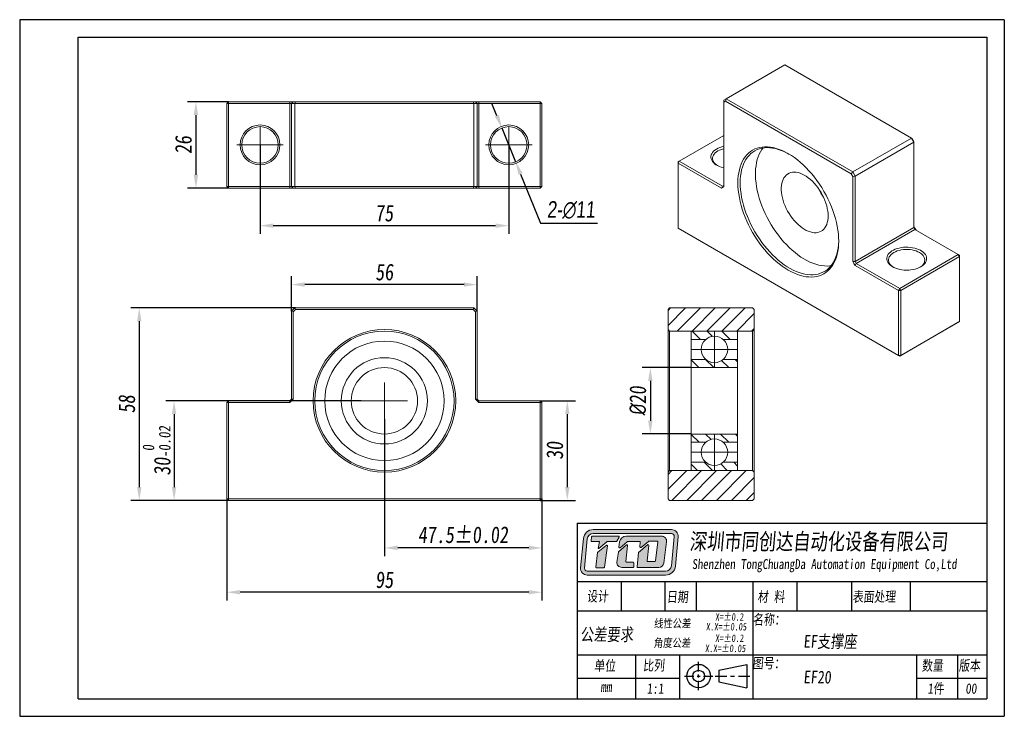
# Model space of a CAD drawing. Header units: millimetres. Extents: x 769 to 1066, y 138 to 348.
import ezdxf

# ---------------------------------------------------------------- set-up
doc = ezdxf.new("R2010")
doc.units = ezdxf.units.MM
doc.linetypes.add('CENTER2', pattern=[28.575, 19.05, -3.175, 3.175, -3.175])
doc.layers.get('0').update_dxf_attribs({"lineweight": 20})
for name, color, linetype, lineweight in [('中心线', 5, 'CENTER2', 13), ('外框', 7, 'Continuous', 25), ('文字', 3, 'Continuous', 18), ('标注', 1, 'Continuous', 13)]:
    doc.layers.add(name, color=color, linetype=linetype, lineweight=lineweight)
doc.styles.get("Standard").update_dxf_attribs({"font": 'txt', "width": 0.8, "oblique": 5})
doc.dimstyles.new('ISO-25', dxfattribs={"dimscale": 2, "dimtxt": 2.5, "dimasz": 2, "dimexe": 1.25, "dimexo": 0, "dimtad": 1, "dimzin": 9, "dimdsep": 46, "dimtxsty": 'Standard', "dimcen": 2.5, "dimadec": 0, "dimazin": 2, "dimtfac": 1, "dimtix": 1, "dimtmove": 0, "dimatfit": 0, "dimfxl": 0, "dimarcsym": 0})
doc.dimstyles.new('ISO-25$3', dxfattribs={"dimscale": 2, "dimtxt": 2.5, "dimasz": 2, "dimexe": 1.25, "dimexo": 0, "dimtad": 1, "dimtoh": 1, "dimzin": 9, "dimdsep": 46, "dimtxsty": 'Standard', "dimcen": 2.5, "dimadec": 0, "dimazin": 2, "dimtfac": 1, "dimtix": 1, "dimtmove": 0, "dimatfit": 0, "dimfxl": 0, "dimarcsym": 0})

# ---------------------------------------------------------------- blocks, each defined once
blk = doc.blocks.new('Y')
at = {"lineweight": 30}
for p, q in [((-4136.76, 2009.27), (-3862.74, 2009.27)), ((-4154.44, 2003.97), (-3857.44, 2003.97)), ((-4154.44, 2003.97), (-3857.44, 2003.97))]:
    blk.add_line(p, q, dxfattribs=at)
for points in [[(-3857.44, 2213.99), (-4154.44, 2213.99), (-4154.44, 2003.97)], [(-4136.76, 2009.27), (-4136.76, 2208.69), (-3862.74, 2208.69)]]:
    blk.add_lwpolyline(points, dxfattribs=at)
blk = doc.blocks.new('W')
at = {"lineweight": 30}
for p, q in [((-3857.44, 2213.99), (-3857.44, 2003.97)), ((-3857.44, 2213.99), (-3857.44, 2003.97)), ((-3862.74, 2208.69), (-3862.74, 2009.27))]:
    blk.add_line(p, q, dxfattribs=at)
blk.add_blockref('Y', (0, 0))
blk = doc.blocks.new('*D9')
at = {"layer": 'Defpoints', "color": 0, "transparency": 16777216}
for p in [(841.84, 309.8), (916.84, 309.8), (916.84, 285.46)]:
    blk.add_point(p, dxfattribs=at)
at = {"layer": '标注', "color": 0, "lineweight": -2, "transparency": 16777216}
for p, q in [((841.84, 309.8), (841.84, 282.96)), ((916.84, 309.8), (916.84, 282.96)), ((845.84, 285.46), (912.84, 285.46))]:
    blk.add_line(p, q, dxfattribs=at)
at = {"layer": '标注', "color": 0, "transparency": 16777216}
for points in [[(845.84, 286.13), (845.84, 284.79), (841.84, 285.46)], [(912.84, 286.13), (912.84, 284.79), (916.84, 285.46)]]:
    blk.add_solid(points, dxfattribs=at)
at = {"layer": '标注', "color": 0, "transparency": 16777216, "insert": (879.34, 289.21), "char_height": 5, "attachment_point": 5}
blk.add_mtext('75', dxfattribs=at)
blk = doc.blocks.new('*D10')
at = {"layer": 'Defpoints', "color": 0, "transparency": 16777216}
for p in [(832.34, 322.8), (822.5, 296.8), (832.34, 296.8)]:
    blk.add_point(p, dxfattribs=at)
at = {"layer": '标注', "color": 0, "lineweight": -2, "transparency": 16777216}
for p, q in [((832.34, 322.8), (820, 322.8)), ((822.5, 318.8), (822.5, 300.8)), ((832.34, 296.8), (820, 296.8))]:
    blk.add_line(p, q, dxfattribs=at)
at = {"layer": '标注', "color": 0, "transparency": 16777216}
for points in [[(821.83, 318.8), (823.17, 318.8), (822.5, 322.8)], [(821.83, 300.8), (823.17, 300.8), (822.5, 296.8)]]:
    blk.add_solid(points, dxfattribs=at)
at = {"layer": '标注', "color": 0, "transparency": 16777216, "insert": (818.75, 309.8), "char_height": 5, "attachment_point": 5, "rotation": 90}
blk.add_mtext('26', dxfattribs=at)
blk = doc.blocks.new('*D11')
at = {"layer": 'Defpoints', "color": 0, "transparency": 16777216}
for p in [(914.77, 314.9), (918.9, 304.7)]:
    blk.add_point(p, dxfattribs=at)
at = {"layer": '标注', "color": 0, "lineweight": -2, "transparency": 16777216}
for p, q in [((913.27, 318.6), (911.77, 322.31)), ((914.77, 314.9), (918.9, 304.7)), ((920.41, 300.99), (926.39, 286.23)), ((926.39, 286.23), (943.56, 286.23))]:
    blk.add_line(p, q, dxfattribs=at)
at = {"layer": '标注', "color": 0, "transparency": 16777216}
for points in [[(913.89, 318.86), (912.65, 318.35), (914.77, 314.9)], [(921.02, 301.25), (919.79, 300.74), (918.9, 304.7)]]:
    blk.add_solid(points, dxfattribs=at)
at = {"layer": '标注', "color": 0, "transparency": 16777216, "insert": (935.6, 290.17), "char_height": 5, "attachment_point": 5}
blk.add_mtext('{\\fGulim|b0|i0|c129|p34;2-∅11}', dxfattribs=at)
blk = doc.blocks.new('*D12')
at = {"layer": 'Defpoints', "color": 0, "transparency": 16777216}
for p in [(851.34, 267.7), (851.34, 259.67), (907.34, 259.67)]:
    blk.add_point(p, dxfattribs=at)
at = {"layer": '标注', "color": 0, "lineweight": -2, "transparency": 16777216}
for p, q in [((851.34, 259.67), (851.34, 270.2)), ((907.34, 259.67), (907.34, 270.2)), ((903.34, 267.7), (855.34, 267.7))]:
    blk.add_line(p, q, dxfattribs=at)
at = {"layer": '标注', "color": 0, "transparency": 16777216}
for points in [[(855.34, 268.37), (855.34, 267.04), (851.34, 267.7)], [(903.34, 268.37), (903.34, 267.04), (907.34, 267.7)]]:
    blk.add_solid(points, dxfattribs=at)
at = {"layer": '标注', "color": 0, "transparency": 16777216, "insert": (879.34, 271.45), "char_height": 5, "attachment_point": 5}
blk.add_mtext('56', dxfattribs=at)
blk = doc.blocks.new('*D13')
at = {"layer": 'Defpoints', "color": 0, "transparency": 16777216}
for p in [(852.55, 260.67), (805.42, 202.67), (832.34, 202.67)]:
    blk.add_point(p, dxfattribs=at)
at = {"layer": '标注', "color": 0, "lineweight": -2, "transparency": 16777216}
for p, q in [((852.55, 260.67), (802.92, 260.67)), ((805.42, 256.67), (805.42, 206.67)), ((832.34, 202.67), (802.92, 202.67))]:
    blk.add_line(p, q, dxfattribs=at)
at = {"layer": '标注', "color": 0, "transparency": 16777216}
for points in [[(804.75, 256.67), (806.09, 256.67), (805.42, 260.67)], [(804.75, 206.67), (806.09, 206.67), (805.42, 202.67)]]:
    blk.add_solid(points, dxfattribs=at)
at = {"layer": '标注', "color": 0, "transparency": 16777216, "insert": (801.67, 231.67), "char_height": 5, "attachment_point": 5, "rotation": 90}
blk.add_mtext('58', dxfattribs=at)
blk = doc.blocks.new('*D14')
at = {"layer": 'Defpoints', "color": 0, "transparency": 16777216}
for p in [(872.34, 232.67), (815.92, 202.67), (832.34, 202.67)]:
    blk.add_point(p, dxfattribs=at)
at = {"layer": '标注', "color": 0, "lineweight": -2, "transparency": 16777216}
for p, q in [((872.34, 232.67), (813.42, 232.67)), ((815.92, 228.67), (815.92, 206.67)), ((832.34, 202.67), (813.42, 202.67))]:
    blk.add_line(p, q, dxfattribs=at)
at = {"layer": '标注', "color": 0, "transparency": 16777216}
for points in [[(815.25, 228.67), (816.58, 228.67), (815.92, 232.67)], [(815.25, 206.67), (816.58, 206.67), (815.92, 202.67)]]:
    blk.add_solid(points, dxfattribs=at)
at = {"layer": '标注', "color": 0, "transparency": 16777216, "insert": (810.67, 217.67), "char_height": 5, "attachment_point": 5, "rotation": 90}
blk.add_mtext('30{\\H0.7x;\\S 0^ -0.02;}', dxfattribs=at)
blk = doc.blocks.new('*D16')
at = {"layer": 'Defpoints', "color": 0, "transparency": 16777216}
for p in [(879.34, 227.17), (926.84, 203.17), (879.34, 188.34)]:
    blk.add_point(p, dxfattribs=at)
at = {"layer": '标注', "color": 0, "lineweight": -2, "transparency": 16777216}
for p, q in [((879.34, 227.17), (879.34, 185.84)), ((926.84, 203.17), (926.84, 185.84)), ((922.84, 188.34), (883.34, 188.34))]:
    blk.add_line(p, q, dxfattribs=at)
at = {"layer": '标注', "color": 0, "transparency": 16777216}
for points in [[(883.34, 189.01), (883.34, 187.67), (879.34, 188.34)], [(922.84, 189.01), (922.84, 187.67), (926.84, 188.34)]]:
    blk.add_solid(points, dxfattribs=at)
at = {"layer": '标注', "color": 0, "transparency": 16777216, "insert": (903.09, 192.27), "char_height": 5, "attachment_point": 5}
blk.add_mtext('47.5%%P0.02', dxfattribs=at)
blk = doc.blocks.new('*D17')
at = {"layer": 'Defpoints', "color": 0, "transparency": 16777216}
for p in [(831.84, 203.17), (926.84, 203.17), (831.84, 174.97)]:
    blk.add_point(p, dxfattribs=at)
at = {"layer": '标注', "color": 0, "lineweight": -2, "transparency": 16777216}
for p, q in [((831.84, 203.17), (831.84, 172.47)), ((926.84, 203.17), (926.84, 172.47)), ((922.84, 174.97), (835.84, 174.97))]:
    blk.add_line(p, q, dxfattribs=at)
at = {"layer": '标注', "color": 0, "transparency": 16777216}
for points in [[(835.84, 175.64), (835.84, 174.31), (831.84, 174.97)], [(922.84, 175.64), (922.84, 174.31), (926.84, 174.97)]]:
    blk.add_solid(points, dxfattribs=at)
at = {"layer": '标注', "color": 0, "transparency": 16777216, "insert": (879.34, 178.72), "char_height": 5, "attachment_point": 5}
blk.add_mtext('95', dxfattribs=at)
blk = doc.blocks.new('*D18')
at = {"layer": 'Defpoints', "color": 0, "transparency": 16777216}
for p in [(971.85, 242.67), (959.52, 222.67), (971.85, 222.67)]:
    blk.add_point(p, dxfattribs=at)
at = {"layer": '标注', "color": 0, "lineweight": -2, "transparency": 16777216}
for p, q in [((971.85, 242.67), (957.02, 242.67)), ((959.52, 238.67), (959.52, 226.67)), ((971.85, 222.67), (957.02, 222.67))]:
    blk.add_line(p, q, dxfattribs=at)
at = {"layer": '标注', "color": 0, "transparency": 16777216}
for points in [[(958.85, 238.67), (960.18, 238.67), (959.52, 242.67)], [(958.85, 226.67), (960.18, 226.67), (959.52, 222.67)]]:
    blk.add_solid(points, dxfattribs=at)
at = {"layer": '标注', "color": 0, "transparency": 16777216, "insert": (955.77, 232.67), "char_height": 5, "attachment_point": 5, "rotation": 90}
blk.add_mtext('{\\fISOCPEUR|b0|i0|c0|p34;%%C}20', dxfattribs=at)
blk = doc.blocks.new('UJJ')
at = {"color": 7, "linetype": 'Continuous', "lineweight": 15}
for p, q in [((1154.77, 302.2), (1137.09, 292)), ((1192.95, 280.16), (1154.77, 302.2)), ((1136.38, 291.59), (1137.09, 292)), ((1136.38, 291.01), (1136.38, 291.59)), ((1136.88, 291.3), (1136.38, 291.01)), ((1136.38, 291.01), (1136.38, 265.46)), ((1136.88, 291.3), (1137.09, 292)), ((1174.78, 269.42), (1136.88, 291.3)), ((1137.09, 292), (1175.28, 269.95)), ((1136.38, 280.97), (1122.95, 273.21)), ((1175.28, 269.95), (1192.95, 280.16)), ((1193.66, 278.93), (1192.95, 280.16)), ((1192.95, 280.16), (1193.16, 280.04)), ((1193.16, 280.04), (1193.66, 279.17)), ((1193.66, 279.17), (1193.66, 278.93)), ((1193.66, 278.93), (1175.98, 268.73)), ((1193.66, 253.21), (1193.66, 278.93)), ((1122.6, 272.6), (1122.95, 273.21)), ((1122.95, 273.21), (1122.6, 273.01)), ((1122.95, 273.21), (1136.03, 265.66)), ((1122.6, 272.6), (1122.6, 273.01)), ((1122.6, 272.6), (1122.6, 253)), ((1135.68, 265.05), (1122.6, 272.6)), ((1174.78, 269.42), (1175.28, 269.95)), ((1175.28, 268.56), (1174.78, 269.42)), ((1175.28, 269.95), (1175.98, 268.73)), ((1175.98, 268.73), (1175.28, 268.56)), ((1175.28, 243.01), (1175.28, 268.56)), ((1175.98, 268.73), (1175.98, 243.01)), ((1135.68, 265.05), (1136.03, 265.66)), ((1135.68, 265.05), (1136.03, 265.25)), ((1136.38, 265.87), (1136.03, 265.66)), ((1136.03, 265.25), (1136.38, 265.46)), ((1122.6, 253), (1189.06, 214.63)), ((1122.95, 252.8), (1122.6, 253)), ((1189.42, 214.43), (1122.95, 252.8)), ((1175.98, 243.01), (1193.66, 253.21)), ((1194.01, 252.6), (1176.34, 242.39)), ((1194.01, 253.01), (1193.66, 253.62)), ((1193.66, 253.21), (1194.01, 252.6)), ((1194.37, 252.4), (1194.01, 253.01)), ((1207.1, 245.05), (1194.01, 252.6)), ((1189.42, 234.84), (1207.1, 245.05)), ((1207.45, 244.44), (1189.77, 234.23)), ((1207.1, 245.05), (1207.45, 244.44)), ((1207.45, 244.84), (1207.1, 245.05)), ((1207.45, 244.84), (1207.45, 244.44)), ((1207.45, 224.84), (1207.45, 244.44)), ((1175.28, 243.01), (1175.63, 242.39)), ((1175.98, 243.01), (1175.28, 243.01)), ((1175.63, 242.39), (1175.98, 241.78)), ((1176.34, 242.39), (1175.98, 243.01)), ((1176.34, 242.39), (1175.98, 241.78)), ((1189.06, 234.23), (1175.98, 241.78)), ((1176.34, 242.39), (1189.42, 234.84)), ((1189.42, 234.84), (1189.06, 234.23)), ((1189.77, 234.23), (1189.42, 234.84)), ((1189.06, 214.63), (1189.06, 234.23)), ((1189.77, 234.23), (1189.06, 234.23)), ((1189.77, 234.23), (1189.77, 214.63)), ((1207.1, 224.63), (1189.42, 214.43)), ((1189.77, 214.63), (1207.45, 224.84)), ((1207.45, 224.84), (1207.1, 224.63)), ((1189.77, 214.63), (1189.06, 214.63)), ((1189.42, 214.43), (1189.06, 214.63)), ((1189.42, 214.43), (1189.77, 214.63))]:
    blk.add_line(p, q, dxfattribs=at)
at = {"color": 7, "linetype": 'Continuous', "lineweight": 15, "flags": 128}
for points in [[(1136.38, 271.2), (1136.25, 271.23), (1135.63, 271.4), (1135.05, 271.61), (1134.51, 271.85), (1134.03, 272.13), (1133.6, 272.44), (1133.24, 272.78), (1132.95, 273.14), (1132.73, 273.51), (1132.58, 273.9), (1132.51, 274.29), (1132.52, 274.69), (1132.61, 275.08), (1132.77, 275.46), (1133.01, 275.83), (1133.32, 276.18), (1133.7, 276.51), (1134.14, 276.82), (1134.64, 277.09), (1135.19, 277.33), (1135.78, 277.52), (1136.38, 277.68)], [(1136.38, 276.96), (1136.25, 276.93), (1135.66, 276.75), (1135.11, 276.53), (1134.62, 276.28), (1134.18, 275.99), (1133.8, 275.67), (1133.49, 275.33), (1133.26, 274.97), (1133.1, 274.6), (1133.02, 274.22), (1133.02, 273.84), (1133.1, 273.46), (1133.26, 273.09), (1133.49, 272.73), (1133.8, 272.39), (1134.18, 272.07), (1134.45, 271.89)], [(1140.63, 266.68), (1140.66, 267.73), (1140.74, 268.74), (1140.88, 269.7), (1141.07, 270.63), (1141.32, 271.51), (1141.62, 272.34), (1141.97, 273.11), (1142.37, 273.84), (1142.82, 274.5), (1143.32, 275.1), (1143.86, 275.64), (1144.45, 276.12), (1145.08, 276.53), (1145.75, 276.87), (1146.45, 277.14), (1147.19, 277.34), (1147.97, 277.47), (1148.77, 277.53), (1149.59, 277.52), (1150.44, 277.43), (1151.31, 277.28), (1152.19, 277.05), (1153.09, 276.76), (1154, 276.39), (1154.91, 275.96), (1155.83, 275.46), (1156.75, 274.9), (1157.66, 274.28), (1158.57, 273.59), (1159.47, 272.85), (1160.35, 272.06), (1161.22, 271.21), (1162.07, 270.31), (1162.9, 269.37), (1163.7, 268.39), (1164.47, 267.37), (1165.21, 266.31), (1165.91, 265.23), (1166.58, 264.11), (1167.21, 262.98), (1167.8, 261.83), (1168.34, 260.66), (1168.84, 259.48), (1169.29, 258.29), (1169.69, 257.11), (1170.05, 255.93), (1170.34, 254.75), (1170.59, 253.59), (1170.78, 252.44), (1170.92, 251.31), (1171.01, 250.21), (1171.03, 249.13), (1171.01, 248.09), (1170.92, 247.08), (1170.78, 246.11), (1170.59, 245.18), (1170.34, 244.3), (1170.05, 243.48), (1169.69, 242.7), (1169.29, 241.98), (1168.84, 241.31), (1168.34, 240.71), (1167.8, 240.17), (1167.21, 239.7), (1166.58, 239.29), (1165.91, 238.95), (1165.21, 238.67), (1164.47, 238.47), (1163.7, 238.34), (1162.9, 238.28), (1162.07, 238.3), (1161.22, 238.38), (1160.35, 238.54), (1159.47, 238.76), (1158.57, 239.06), (1157.66, 239.42), (1156.75, 239.85), (1155.83, 240.35), (1154.91, 240.91), (1154, 241.54), (1153.09, 242.22), (1152.19, 242.96), (1151.31, 243.76), (1150.44, 244.6), (1149.59, 245.5), (1148.77, 246.44), (1147.97, 247.42), (1147.19, 248.44), (1146.45, 249.5), (1145.75, 250.59), (1145.08, 251.7), (1144.45, 252.83), (1143.86, 253.99), (1143.32, 255.16), (1142.82, 256.34), (1142.37, 257.52), (1141.97, 258.7), (1141.62, 259.89), (1141.32, 261.06), (1141.07, 262.23), (1140.88, 263.37), (1140.74, 264.5), (1140.66, 265.61), (1140.63, 266.68)], [(1156.01, 275.36), (1155.5, 275.63), (1154.6, 276.07), (1153.7, 276.45), (1152.82, 276.76), (1151.94, 276.99), (1151.08, 277.16), (1150.24, 277.26), (1149.42, 277.28), (1148.63, 277.23), (1147.86, 277.12), (1147.13, 276.93), (1146.43, 276.67), (1145.76, 276.34), (1145.14, 275.95), (1144.55, 275.49), (1144.01, 274.96), (1143.52, 274.37), (1143.07, 273.72), (1142.67, 273.02), (1142.32, 272.25), (1142.02, 271.44), (1141.77, 270.57), (1141.58, 269.66), (1141.44, 268.71), (1141.36, 267.71), (1141.33, 266.68)], [(1148.24, 277.18), (1147.88, 276.71), (1147.46, 276.03), (1147.08, 275.29), (1146.76, 274.5), (1146.49, 273.66), (1146.27, 272.78), (1146.1, 271.84), (1145.99, 270.87), (1145.94, 269.86), (1145.94, 268.81), (1145.99, 267.73), (1146.1, 266.63), (1146.27, 265.51), (1146.49, 264.37), (1146.76, 263.21), (1147.08, 262.05), (1147.46, 260.88), (1147.88, 259.71), (1148.36, 258.55), (1148.87, 257.39), (1149.44, 256.25), (1150.04, 255.12), (1150.69, 254.01), (1151.37, 252.93), (1152.09, 251.88), (1152.84, 250.86), (1153.62, 249.88), (1154.42, 248.94), (1155.25, 248.04), (1156.11, 247.19), (1156.97, 246.39), (1157.86, 245.64), (1158.75, 244.95), (1159.65, 244.32), (1160.55, 243.75), (1161.46, 243.24), (1162.36, 242.8), (1163.26, 242.43), (1164.15, 242.12), (1165.02, 241.88), (1165.88, 241.72), (1166.72, 241.62), (1167.54, 241.59), (1168.33, 241.64), (1168.73, 241.69)], [(1167.85, 256.68), (1167.82, 255.98), (1167.74, 255.31), (1167.6, 254.68), (1167.41, 254.1), (1167.17, 253.58), (1166.88, 253.11), (1166.54, 252.7), (1166.15, 252.35), (1165.72, 252.07), (1165.26, 251.86), (1164.76, 251.72), (1164.22, 251.64), (1163.67, 251.64), (1163.08, 251.71), (1162.48, 251.86), (1161.87, 252.07), (1161.25, 252.35), (1160.62, 252.69), (1160, 253.1), (1159.38, 253.57), (1158.77, 254.09), (1158.18, 254.67), (1157.61, 255.29), (1157.07, 255.96), (1156.55, 256.67), (1156.06, 257.4), (1155.62, 258.17), (1155.21, 258.95), (1154.85, 259.75), (1154.53, 260.55), (1154.26, 261.36), (1154.05, 262.16), (1153.88, 262.95), (1153.77, 263.73), (1153.72, 264.48), (1153.72, 265.2), (1153.77, 265.89), (1153.88, 266.54), (1154.05, 267.14), (1154.26, 267.69), (1154.53, 268.19), (1154.85, 268.63), (1155.21, 269.01), (1155.62, 269.32), (1156.06, 269.57), (1156.55, 269.75), (1157.07, 269.86), (1157.61, 269.89), (1158.18, 269.86), (1158.77, 269.75), (1159.38, 269.58), (1160, 269.33), (1160.62, 269.02), (1161.25, 268.64), (1161.87, 268.2), (1162.48, 267.71), (1163.08, 267.15), (1163.67, 266.55), (1164.22, 265.91), (1164.76, 265.22), (1165.26, 264.5), (1165.72, 263.75), (1166.15, 262.97), (1166.54, 262.18), (1166.88, 261.38), (1167.17, 260.57), (1167.41, 259.77), (1167.6, 258.97), (1167.74, 258.18), (1167.82, 257.42), (1167.85, 256.68)], [(1141.33, 266.68), (1141.36, 265.62), (1141.44, 264.53), (1141.58, 263.42), (1141.77, 262.29), (1142.02, 261.14), (1142.32, 259.98), (1142.67, 258.81), (1143.07, 257.64), (1143.52, 256.48), (1144.01, 255.31), (1144.55, 254.16), (1145.14, 253.03), (1145.76, 251.91), (1146.43, 250.81), (1147.13, 249.75), (1147.86, 248.71), (1148.63, 247.71), (1149.42, 246.75), (1150.24, 245.83), (1151.08, 244.95), (1151.94, 244.13), (1152.82, 243.35), (1153.7, 242.64), (1154.6, 241.97), (1155.5, 241.37), (1156.41, 240.83), (1157.31, 240.36), (1158.22, 239.95), (1159.11, 239.61), (1159.99, 239.34), (1160.86, 239.14), (1161.71, 239.01), (1162.54, 238.94), (1163.35, 238.96), (1164.13, 239.04), (1164.88, 239.19), (1165.59, 239.41), (1166.28, 239.71), (1166.92, 240.07), (1167.53, 240.5), (1168.09, 240.99), (1168.61, 241.55), (1169.08, 242.17), (1169.51, 242.85), (1169.88, 243.58), (1170.21, 244.37), (1170.48, 245.21), (1170.7, 246.1), (1170.86, 247.03), (1170.97, 248.01), (1171.03, 249.02), (1171.03, 249.34)], [(1195.78, 241.37), (1195.27, 241.11), (1194.71, 240.88), (1194.11, 240.69), (1193.47, 240.54), (1192.81, 240.44), (1192.14, 240.38), (1191.45, 240.36), (1190.77, 240.39), (1190.1, 240.46), (1189.44, 240.58), (1188.82, 240.74), (1188.22, 240.94), (1187.68, 241.17), (1187.18, 241.44), (1186.74, 241.75), (1186.36, 242.08), (1186.05, 242.43), (1185.81, 242.8), (1185.64, 243.18), (1185.55, 243.58), (1185.54, 243.97), (1185.61, 244.36), (1185.76, 244.75), (1185.98, 245.13), (1186.27, 245.48), (1186.64, 245.82), (1187.06, 246.13), (1187.55, 246.41), (1188.08, 246.65), (1188.66, 246.86), (1189.28, 247.03), (1189.93, 247.16), (1190.6, 247.24), (1191.28, 247.28), (1191.97, 247.28), (1192.65, 247.23), (1193.31, 247.13), (1193.95, 246.99), (1194.56, 246.81), (1195.13, 246.6), (1195.66, 246.34), (1196.13, 246.05), (1196.54, 245.74), (1196.89, 245.4), (1197.16, 245.03), (1197.36, 244.66), (1197.49, 244.27), (1197.54, 243.87), (1197.51, 243.48), (1197.4, 243.09), (1197.22, 242.71), (1196.96, 242.34), (1196.63, 241.99), (1196.24, 241.67), (1195.78, 241.37)], [(1195.43, 245.66), (1194.93, 245.91), (1194.38, 246.13), (1193.8, 246.31), (1193.18, 246.45), (1192.53, 246.54), (1191.87, 246.58), (1191.21, 246.58), (1190.55, 246.54), (1189.9, 246.45), (1189.28, 246.31), (1188.69, 246.13), (1188.15, 245.91), (1187.65, 245.66), (1187.21, 245.37), (1186.83, 245.06), (1186.52, 244.72), (1186.29, 244.36), (1186.13, 243.99), (1186.05, 243.61), (1186.05, 243.22), (1186.13, 242.84), (1186.29, 242.47), (1186.52, 242.11), (1186.83, 241.77), (1187.21, 241.46), (1187.48, 241.27)]]:
    blk.add_lwpolyline(points, dxfattribs=at)
at = {"color": 7, "linetype": 'Continuous', "lineweight": 15}
for centre, radius, start, end in [((1180.61, 272.21), 17.25, 205.2748, 214.7198), ((1194.59, 243.43), 2.38, 295.1017, 69.3291)]:
    blk.add_arc(centre, radius, start, end, dxfattribs=at)
blk = doc.blocks.new('*D21')
at = {"layer": 'Defpoints', "color": 0}
for p in [(926.34, 232.67), (926.34, 202.67), (934.48, 202.67)]:
    blk.add_point(p, dxfattribs=at)
at = {"layer": '标注', "color": 0, "lineweight": -2}
for p, q in [((926.34, 232.67), (936.98, 232.67)), ((934.48, 228.67), (934.48, 206.67)), ((926.34, 202.67), (936.98, 202.67))]:
    blk.add_line(p, q, dxfattribs=at)
at = {"layer": '标注', "color": 0}
for points in [[(933.81, 228.67), (935.15, 228.67), (934.48, 232.67)], [(933.81, 206.67), (935.15, 206.67), (934.48, 202.67)]]:
    blk.add_solid(points, dxfattribs=at)
at = {"layer": '标注', "color": 0, "insert": (930.73, 217.67), "char_height": 5, "attachment_point": 5, "rotation": 90}
blk.add_mtext('30', dxfattribs=at)

msp = doc.modelspace()

# ---------------------------------------------------------------- hatches: boundary and pattern name
at = {"layer": '文字'}
h = msp.add_hatch(color=256, dxfattribs=at)
h.dxf.hatch_style = 1
h.paths.add_polyline_path([(965.908, 193.855), (942.306, 193.855, 0.3871904), (939.324, 191.139), (938.5, 182.315, 0.4417631), (940.488, 180.133), (964.103, 180.133, 0.3876272), (967.085, 182.853), (967.895, 191.676, 0.4413093)])
h.paths.add_polyline_path([(965.908, 192.657, -0.4413093), (966.703, 191.786), (965.892, 182.963, -0.3876272), (964.103, 181.331), (940.488, 181.331, -0.4417631), (939.693, 182.203), (940.517, 191.028, -0.3871904), (942.306, 192.657)], flags=16)
h.paths.add_polyline_path([(949.937, 191.888, -0.5692565), (950.113, 191.594), (949.444, 190.36, -0.2751589), (949.269, 190.256), (946.578, 190.256, 0.1785487), (946.448, 190.208), (944.006, 188.123), (943.834, 188.123), (944.224, 190.258), (941.854, 190.258, -0.4551699), (941.656, 190.485), (941.824, 191.696, -0.3736999), (942.021, 191.869)], flags=0)
h.paths.add_polyline_path([(946.242, 189.104, -0.6728841), (946.562, 188.92), (945.698, 182.518, -0.3754282), (945.5, 182.345), (943.316, 182.345, -0.4451596), (943.118, 182.565), (943.577, 186.94, -0.2032664), (943.652, 187.076)], flags=0)
h.paths.add_polyline_path([(952.233, 191.889), (962.917, 191.889, -0.4535474), (964.401, 190.195), (963.545, 183.764, -0.3759441), (962.061, 182.465), (955.725, 182.465, -0.443757), (955.527, 182.684), (955.954, 186.949), (958.696, 189.278, -0.6781546), (959.023, 189.104), (958.516, 184.459, 0.4464345), (958.715, 184.238), (960.834, 184.238, 0.3783283), (961.032, 184.413), (961.744, 190.12, 0.4510331), (961.546, 190.344), (959.052, 190.344, 0.1736567), (958.925, 190.299), (956.709, 188.478, -0.6630003), (956.384, 188.649), (956.498, 190.022, 0.4388203), (956.299, 190.238), (952.668, 190.238, 0.1753949), (952.541, 190.192), (950.38, 188.392, -0.6807563), (950.054, 188.571), (950.252, 190.143, -0.3779258)], flags=0)
h.paths.add_polyline_path([(949.94, 187.146), (952.353, 189.266, -0.6841835), (952.683, 189.095), (952.159, 184.272, 0.4462884), (952.358, 184.051), (954.294, 184.051, -0.4142136), (954.494, 183.852), (954.494, 182.665, -0.4142136), (954.294, 182.465), (950.908, 182.465, -0.4294817), (949.413, 184.04), (949.875, 187.026, -0.1758286)], flags=0)
h.paths.add_polyline_path([(950.113, 191.594, 0.5692565), (949.937, 191.888), (942.021, 191.869, 0.3736999), (941.824, 191.696), (941.656, 190.485, 0.4551699), (941.854, 190.258), (944.224, 190.258), (943.834, 188.123), (944.006, 188.123), (946.448, 190.208, -0.1785487), (946.578, 190.256), (949.269, 190.256, 0.2751589), (949.444, 190.36)], flags=0)
h.paths.add_polyline_path([(946.562, 188.92, 0.6728841), (946.242, 189.104), (943.652, 187.076, 0.2032664), (943.577, 186.94), (943.118, 182.565, 0.4451596), (943.316, 182.345), (945.5, 182.345, 0.3754282), (945.698, 182.518)], flags=0)
h.paths.add_polyline_path([(952.683, 189.095, 0.6841835), (952.353, 189.266), (949.94, 187.146, 0.1758286), (949.875, 187.026), (949.413, 184.04, 0.4294817), (950.908, 182.465), (954.294, 182.465, 0.4142136), (954.494, 182.665), (954.494, 183.852, 0.4142136), (954.294, 184.051), (952.358, 184.051, -0.4462884), (952.159, 184.272)], flags=0)
h.paths.add_polyline_path([(962.917, 191.889), (952.233, 191.889, 0.3779258), (950.252, 190.143), (950.054, 188.571, 0.6807563), (950.38, 188.392), (952.541, 190.192, -0.1753949), (952.668, 190.238), (956.299, 190.238, -0.4388203), (956.498, 190.022), (956.384, 188.649, 0.6630003), (956.709, 188.478), (958.925, 190.299, -0.1736567), (959.052, 190.344), (961.546, 190.344, -0.4510331), (961.744, 190.12), (961.032, 184.413, -0.3783283), (960.834, 184.238), (958.715, 184.238, -0.4464345), (958.516, 184.459), (959.023, 189.104, 0.6781546), (958.696, 189.278), (955.954, 186.949), (955.527, 182.684, 0.443757), (955.725, 182.465), (962.061, 182.465, 0.3759441), (963.545, 183.764), (964.401, 190.195, 0.4535474)], flags=0)
h = msp.add_hatch(color=256, dxfattribs=at)
h.dxf.hatch_style = 1
h.paths.add_polyline_path([(950.113, 191.594, 0.5692565), (949.937, 191.888), (942.021, 191.869, 0.3736999), (941.824, 191.696), (941.656, 190.485, 0.4551699), (941.854, 190.258), (944.224, 190.258), (943.834, 188.123), (944.006, 188.123), (946.448, 190.208, -0.1785487), (946.578, 190.256), (949.269, 190.256, 0.2751589), (949.444, 190.36)])
h.paths.add_polyline_path([(946.562, 188.92, 0.6728841), (946.242, 189.104), (943.652, 187.076, 0.2032664), (943.577, 186.94), (943.118, 182.565, 0.4451596), (943.316, 182.345), (945.5, 182.345, 0.3754282), (945.698, 182.518)])
h.paths.add_polyline_path([(952.683, 189.095, 0.6841835), (952.353, 189.266), (949.94, 187.146, 0.1758286), (949.875, 187.026), (949.413, 184.04, 0.4294817), (950.908, 182.465), (954.294, 182.465, 0.4142136), (954.494, 182.665), (954.494, 183.852, 0.4142136), (954.294, 184.051), (952.358, 184.051, -0.4462884), (952.159, 184.272)])
h.paths.add_polyline_path([(962.917, 191.889), (952.233, 191.889, 0.3779258), (950.252, 190.143), (950.054, 188.571, 0.6807563), (950.38, 188.392), (952.541, 190.192, -0.1753949), (952.668, 190.238), (956.299, 190.238, -0.4388203), (956.498, 190.022), (956.384, 188.649, 0.6630003), (956.709, 188.478), (958.925, 190.299, -0.1736567), (959.052, 190.344), (961.546, 190.344, -0.4510331), (961.744, 190.12), (961.032, 184.413, -0.3783283), (960.834, 184.238), (958.715, 184.238, -0.4464345), (958.516, 184.459), (959.023, 189.104, 0.6781546), (958.696, 189.278), (955.954, 186.949), (955.527, 182.684, 0.443757), (955.725, 182.465), (962.061, 182.465, 0.3759441), (963.545, 183.764), (964.401, 190.195, 0.4535474)])
at = {"layer": '标注'}
h = msp.add_hatch(dxfattribs=at)
h.set_pattern_fill('ANSI31', color=2)
h.paths.add_polyline_path([(990.846, 260.168), (990.346, 260.668), (965.346, 260.668), (964.846, 260.168), (964.846, 254.168), (965.346, 253.668), (971.846, 253.668), (990.346, 253.668), (990.846, 254.168)])
h.paths.add_polyline_path([(990.846, 211.168), (990.346, 211.668), (971.846, 211.668), (965.346, 211.668), (964.846, 211.168), (964.846, 203.168), (965.346, 202.668), (990.346, 202.668), (990.846, 203.168)])
h = msp.add_hatch(dxfattribs=at)
h.set_pattern_fill('ANSI31', color=2, angle=90)
h.paths.add_polyline_path([(978.846, 252.168), (978.846, 253.668), (971.846, 253.668), (971.846, 251.168), (976.2, 251.168, -0.1826758)])
h.paths.add_polyline_path([(985.846, 253.668), (978.846, 253.668), (978.846, 252.168, -0.1826758), (981.492, 251.168), (985.846, 251.168)])
h.paths.add_polyline_path([(985.846, 245.168), (981.492, 245.168, -0.1826758), (978.846, 244.168), (978.846, 242.668), (985.846, 242.668)])
h.paths.add_polyline_path([(978.846, 244.168, -0.1826758), (976.2, 245.168), (971.846, 245.168), (971.846, 242.668), (978.846, 242.668)])
h.paths.add_polyline_path([(978.846, 221.168), (978.846, 222.668), (971.846, 222.668), (971.846, 220.168), (976.2, 220.168, -0.1826758)])
h.paths.add_polyline_path([(985.846, 222.668), (978.846, 222.668), (978.846, 221.168, -0.1826758), (981.492, 220.168), (985.846, 220.168)])
h.paths.add_polyline_path([(985.846, 214.168), (981.492, 214.168, -0.1826758), (978.846, 213.168), (978.846, 211.668), (985.846, 211.668)])
h.paths.add_polyline_path([(976.2, 214.168), (971.846, 214.168), (971.846, 211.668), (978.846, 211.668), (978.846, 213.168, -0.1826758)])

# ---------------------------------------------------------------- linework, layer by layer
at = {"color": 7, "linetype": 'Continuous', "lineweight": 15}
for p, q in [((831.839, 322.3), (832.339, 322.8)), ((831.839, 322.3), (832.339, 322.3)), ((831.839, 297.3), (831.839, 322.3)), ((832.339, 322.3), (832.339, 322.8)), ((832.339, 322.8), (850.839, 322.8)), ((850.839, 322.3), (832.339, 322.3)), ((832.339, 322.3), (832.339, 297.3)), ((850.839, 322.3), (850.839, 322.8)), ((851.339, 322.8), (850.839, 322.8)), ((850.839, 322.3), (851.339, 322.3)), ((850.839, 297.3), (850.839, 322.3)), ((851.339, 322.3), (851.839, 322.8)), ((851.839, 322.8), (851.339, 322.8)), ((852.339, 322.3), (851.339, 322.3)), ((851.339, 297.3), (851.339, 322.3)), ((851.839, 322.8), (852.546, 322.8)), ((852.339, 322.3), (852.546, 322.8)), ((906.339, 322.3), (852.339, 322.3)), ((852.339, 322.3), (852.339, 297.3)), ((852.546, 322.8), (906.132, 322.8)), ((906.339, 322.3), (906.132, 322.8)), ((906.132, 322.8), (906.839, 322.8)), ((907.339, 322.3), (906.339, 322.3)), ((906.339, 297.3), (906.339, 322.3)), ((906.839, 322.8), (907.339, 322.3)), ((907.339, 322.8), (906.839, 322.8)), ((907.839, 322.8), (907.339, 322.8)), ((907.339, 322.3), (907.339, 297.3)), ((907.339, 322.3), (907.839, 322.3)), ((907.839, 322.8), (907.839, 322.3)), ((907.839, 322.8), (926.339, 322.8)), ((907.839, 322.3), (907.839, 297.3)), ((926.339, 322.3), (907.839, 322.3)), ((926.339, 322.8), (926.339, 322.3)), ((926.339, 322.8), (926.839, 322.3)), ((926.339, 297.3), (926.339, 322.3)), ((926.339, 322.3), (926.839, 322.3)), ((926.839, 322.3), (926.839, 297.3)), ((832.339, 297.3), (831.839, 297.3)), ((832.339, 296.8), (831.839, 297.3)), ((832.339, 297.3), (850.839, 297.3)), ((832.339, 296.8), (832.339, 297.3)), ((851.339, 297.3), (850.839, 297.3)), ((850.839, 296.8), (850.839, 297.3)), ((851.339, 297.3), (852.339, 297.3)), ((851.839, 296.8), (851.339, 297.3)), ((852.339, 297.3), (906.339, 297.3)), ((852.546, 296.8), (852.339, 297.3)), ((906.132, 296.8), (906.339, 297.3)), ((906.339, 297.3), (907.339, 297.3)), ((907.339, 297.3), (906.839, 296.8)), ((907.839, 297.3), (907.339, 297.3)), ((907.839, 297.3), (907.839, 296.8)), ((907.839, 297.3), (926.339, 297.3)), ((926.839, 297.3), (926.339, 297.3)), ((926.339, 297.3), (926.339, 296.8)), ((926.839, 297.3), (926.339, 296.8)), ((850.839, 296.8), (832.339, 296.8)), ((850.839, 296.8), (851.339, 296.8)), ((851.339, 296.8), (851.839, 296.8)), ((852.546, 296.8), (851.839, 296.8)), ((906.132, 296.8), (852.546, 296.8)), ((906.839, 296.8), (906.132, 296.8)), ((906.839, 296.8), (907.339, 296.8)), ((907.339, 296.8), (907.839, 296.8)), ((926.339, 296.8), (907.839, 296.8)), ((851.339, 259.668), (852.339, 260.668)), ((851.339, 233.168), (851.339, 259.668)), ((851.839, 259.461), (851.339, 259.668)), ((852.546, 260.168), (851.839, 259.461)), ((851.839, 259.461), (851.839, 233.168)), ((852.546, 260.168), (852.339, 260.668)), ((852.339, 260.668), (906.339, 260.668)), ((906.132, 260.168), (852.546, 260.168)), ((906.132, 260.168), (906.339, 260.668)), ((906.839, 259.461), (906.132, 260.168)), ((906.339, 260.668), (907.339, 259.668)), ((907.339, 259.668), (906.839, 259.461)), ((906.839, 233.168), (906.839, 259.461)), ((907.339, 259.668), (907.339, 233.168)), ((965.346, 260.668), (964.846, 260.168)), ((964.846, 254.168), (964.846, 260.168)), ((965.346, 260.668), (990.346, 260.668)), ((990.846, 260.168), (990.346, 260.668)), ((990.846, 254.168), (990.846, 260.168)), ((964.846, 254.168), (965.346, 253.668)), ((964.846, 211.168), (964.846, 254.168)), ((971.846, 253.668), (965.346, 253.668)), ((965.346, 253.668), (965.346, 211.668)), ((990.346, 253.668), (971.846, 253.668)), ((971.846, 253.668), (971.846, 242.668)), ((985.846, 242.668), (985.846, 253.668)), ((990.346, 253.668), (990.846, 254.168)), ((990.346, 211.668), (990.346, 253.668)), ((990.846, 254.168), (990.846, 211.168)), ((985.846, 242.668), (971.846, 242.668)), ((971.846, 222.668), (971.846, 242.668)), ((985.846, 242.668), (985.846, 222.668)), ((832.339, 232.668), (831.839, 232.168)), ((832.339, 232.168), (831.839, 232.168)), ((831.839, 203.168), (831.839, 232.168)), ((832.339, 232.668), (832.339, 203.168)), ((832.339, 232.168), (832.339, 232.668)), ((832.339, 232.668), (850.839, 232.668)), ((850.839, 232.168), (832.339, 232.168)), ((851.339, 233.168), (850.839, 232.668)), ((850.839, 232.168), (851.339, 232.668)), ((850.839, 232.168), (850.839, 232.668)), ((851.339, 232.668), (851.839, 233.168)), ((851.839, 233.168), (851.339, 233.168)), ((906.839, 233.168), (907.339, 232.668)), ((907.339, 233.168), (906.839, 233.168)), ((907.839, 232.668), (907.339, 233.168)), ((907.339, 232.668), (907.839, 232.168)), ((907.839, 232.668), (907.839, 232.168)), ((907.839, 232.668), (926.339, 232.668)), ((926.339, 232.168), (907.839, 232.168)), ((926.339, 203.168), (926.339, 232.668)), ((926.339, 232.668), (926.339, 232.168)), ((926.839, 232.168), (926.339, 232.668)), ((926.839, 232.168), (926.339, 232.168)), ((926.839, 232.168), (926.839, 203.168)), ((971.846, 222.668), (971.846, 211.668)), ((971.846, 222.668), (985.846, 222.668)), ((985.846, 211.668), (985.846, 222.668)), ((965.346, 211.668), (964.846, 211.168)), ((964.846, 203.168), (964.846, 211.168)), ((965.346, 211.668), (971.846, 211.668)), ((971.846, 211.668), (990.346, 211.668)), ((990.846, 211.168), (990.346, 211.668)), ((990.846, 203.168), (990.846, 211.168)), ((832.339, 202.668), (831.839, 203.168)), ((832.339, 203.168), (831.839, 203.168)), ((832.339, 203.168), (926.339, 203.168)), ((832.339, 202.668), (832.339, 203.168)), ((926.339, 202.668), (832.339, 202.668)), ((926.339, 202.668), (926.339, 203.168)), ((926.839, 203.168), (926.339, 203.168)), ((926.339, 202.668), (926.839, 203.168)), ((964.846, 203.168), (965.346, 202.668)), ((990.346, 202.668), (965.346, 202.668)), ((990.346, 202.668), (990.846, 203.168))]:
    msp.add_line(p, q, dxfattribs=at)
for p, q in [((976.2, 251.168), (971.846, 251.168)), ((985.846, 251.168), (981.492, 251.168)), ((976.2, 245.168), (971.846, 245.168)), ((985.846, 245.168), (981.492, 245.168)), ((976.2, 220.168), (971.846, 220.168)), ((985.846, 220.168), (981.492, 220.168)), ((976.2, 214.168), (971.846, 214.168)), ((985.846, 214.168), (981.492, 214.168))]:
    msp.add_line(p, q)
for centre, radius in [((841.839, 309.8), 6), ((841.839, 309.8), 5.5), ((916.839, 309.8), 6), ((916.839, 309.8), 5.5), ((879.339, 232.668), 21.5), ((879.339, 232.668), 21), ((879.339, 232.668), 18), ((879.339, 232.668), 13), ((879.339, 232.668), 10)]:
    msp.add_circle(centre, radius, dxfattribs=at)
for centre in [(978.846, 248.168), (978.846, 217.168)]:
    msp.add_circle(centre, 4)
at = {"layer": '中心线'}
for p, q in [((841.839, 304.3), (841.839, 315.3)), ((916.839, 304.3), (916.839, 315.3)), ((848.839, 309.8), (834.839, 309.8)), ((923.839, 309.8), (909.839, 309.8)), ((978.846, 242.668), (978.846, 253.668)), ((985.846, 248.168), (971.846, 248.168)), ((879.339, 227.168), (879.339, 238.168)), ((886.339, 232.668), (872.339, 232.668)), ((978.846, 222.668), (978.846, 211.668)), ((985.846, 217.168), (971.846, 217.168))]:
    msp.add_line(p, q, dxfattribs=at)
at = {"layer": '文字', "lineweight": 30}
for p, q in [((937.445, 195.822), (1060.95, 195.822)), ((937.445, 195.822), (937.445, 142.891)), ((937.445, 178.178), (1060.95, 178.178)), ((950.745, 178.178), (950.745, 169.356)), ((963.91, 178.178), (963.91, 169.356)), ((973.321, 178.178), (973.321, 169.356)), ((990.376, 178.178), (990.376, 142.891)), ((1003.707, 178.178), (1003.707, 169.356)), ((1020.158, 178.178), (1020.158, 169.356)), ((1037.841, 178.178), (1037.841, 169.356)), ((937.445, 169.356), (1060.95, 169.356)), ((937.445, 156.124), (1060.95, 156.124)), ((955.088, 156.124), (955.088, 142.891)), ((968.321, 156.124), (968.321, 142.891)), ((1039.778, 156.124), (1039.778, 142.891)), ((1052.129, 156.124), (1052.129, 142.891)), ((974.087, 151.136), (974.087, 153.975)), ((980.193, 151.48), (988.648, 153.245)), ((980.193, 151.48), (980.193, 147.951)), ((988.648, 153.245), (988.648, 146.187)), ((937.445, 149.128), (968.321, 149.128)), ((969.828, 149.716), (972.667, 149.716)), ((973.614, 149.716), (974.561, 149.716)), ((974.087, 149.242), (974.087, 150.189)), ((975.507, 149.716), (978.347, 149.716)), ((979.105, 149.716), (982.582, 149.716)), ((983.74, 149.716), (984.899, 149.716)), ((986.058, 149.716), (989.535, 149.716)), ((1039.778, 149.128), (1060.95, 149.128)), ((974.087, 145.456), (974.087, 148.296)), ((980.193, 147.951), (988.648, 146.187))]:
    msp.add_line(p, q, dxfattribs=at)
at = {"layer": '文字'}
for p, q in [((942.306, 193.855), (965.908, 193.855)), ((939.324, 191.139), (938.5, 182.315)), ((940.517, 191.028), (939.693, 182.203)), ((941.656, 190.485), (941.824, 191.696)), ((944.224, 190.258), (941.854, 190.258)), ((942.021, 191.869), (949.937, 191.888)), ((942.306, 192.657), (965.908, 192.657)), ((943.834, 188.123), (944.224, 190.258)), ((946.448, 190.208), (944.006, 188.123)), ((949.269, 190.256), (946.578, 190.256)), ((950.113, 191.594), (949.444, 190.36)), ((950.054, 188.571), (950.252, 190.143)), ((952.541, 190.192), (950.38, 188.392)), ((952.233, 191.889), (962.917, 191.889)), ((956.299, 190.238), (952.668, 190.238)), ((956.384, 188.649), (956.498, 190.022)), ((958.925, 190.299), (956.709, 188.478)), ((961.546, 190.344), (959.052, 190.344)), ((961.032, 184.413), (961.744, 190.12)), ((964.401, 190.195), (963.545, 183.764)), ((966.703, 191.786), (965.892, 182.963)), ((967.895, 191.676), (967.085, 182.853)), ((943.652, 187.076), (946.242, 189.104)), ((944.006, 188.123), (943.834, 188.123)), ((946.562, 188.92), (945.698, 182.518)), ((949.94, 187.146), (952.353, 189.266)), ((952.683, 189.095), (952.159, 184.272)), ((955.954, 186.949), (958.696, 189.278)), ((956.344, 188.178), (956.344, 188.178)), ((959.023, 189.104), (958.516, 184.459)), ((943.118, 182.565), (943.577, 186.94)), ((949.413, 184.04), (949.875, 187.026)), ((955.527, 182.684), (955.954, 186.949)), ((958.715, 184.238), (960.834, 184.238)), ((964.103, 181.331), (940.488, 181.331)), ((945.5, 182.345), (943.316, 182.345)), ((954.294, 182.465), (950.908, 182.465)), ((952.358, 184.051), (954.294, 184.051)), ((954.494, 183.852), (954.494, 182.665)), ((955.725, 182.465), (962.061, 182.465)), ((964.103, 180.133), (940.488, 180.133))]:
    msp.add_line(p, q, dxfattribs=at)
at = {"layer": '文字', "lineweight": 30}
for radius in [3.529, 1.764]:
    msp.add_circle((974.087, 149.716), radius, dxfattribs=at)
at = {"layer": '文字'}
for centre, radius, start, end in [((942.306, 190.861), 2.994, 90, 174.66371), ((965.908, 191.859), 1.996, 354.75075, 90), ((942.306, 190.861), 1.796, 90, 174.66371), ((941.854, 190.458), 0.2, 172.10561, 270), ((942.021, 191.669), 0.2, 90.14277, 172.10561), ((946.578, 190.056), 0.2, 90, 130.49363), ((949.269, 190.455), 0.2, 270, 331.53887), ((949.938, 191.689), 0.2, 331.53887, 90.14277), ((952.233, 189.893), 1.996, 90, 172.81149), ((952.668, 190.039), 0.2, 90, 129.79279), ((956.299, 190.039), 0.2, 355.22864, 90), ((959.052, 190.144), 0.2, 90, 129.4062), ((961.546, 190.144), 0.2, 352.89219, 90), ((962.917, 190.392), 1.497, 352.41382, 90), ((965.908, 191.859), 0.798, 354.75075, 90), ((943.775, 186.919), 0.2, 128.05413, 174.01321), ((946.365, 188.946), 0.2, 352.31021, 128.05413), ((950.072, 186.996), 0.2, 131.31456, 171.20377), ((950.252, 188.546), 0.2, 172.81149, 309.79279), ((952.485, 189.116), 0.2, 353.7974, 131.31456), ((956.583, 188.633), 0.2, 175.22864, 309.4062), ((958.825, 189.126), 0.2, 353.76947, 130.34282), ((952.358, 184.251), 0.2, 173.7974, 270), ((958.715, 184.437), 0.2, 173.76947, 270), ((960.834, 184.437), 0.2, 270, 352.89219), ((940.488, 182.129), 1.996, 174.66371, 270), ((940.488, 182.129), 0.798, 174.66371, 270), ((943.316, 182.544), 0.2, 174.01321, 270), ((945.5, 182.544), 0.2, 270, 352.31021), ((950.908, 183.962), 1.497, 177.02945, 270), ((954.294, 183.852), 0.2, 0, 90), ((954.294, 182.665), 0.2, 270, 0), ((955.725, 182.665), 0.2, 174.28163, 270), ((962.061, 183.962), 1.497, 270, 352.41382), ((964.103, 183.127), 1.796, 270, 354.75075), ((964.103, 183.127), 2.994, 270, 354.75075)]:
    msp.add_arc(centre, radius, start, end, dxfattribs=at)

# ---------------------------------------------------------------- block references
at = {"layer": '外框', "lineweight": 25, "xscale": 0.9996260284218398, "yscale": 0.9996260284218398, "zscale": 0.9996260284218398}
msp.add_blockref('W', (4922.245, -1865.63), dxfattribs=at)
at = {"layer": '标注'}
msp.add_blockref('UJJ', (-154.713, 31.694), dxfattribs=at)

# ---------------------------------------------------------------- texts
at = {"layer": '文字', "oblique": 5, "width": 0.8}
for s, height, p in [('深圳市同创达自动化设备有限公司', 4.99013, (971.323, 187.783)), ('设计', 3.1188, (940.37, 172.221)), ('日期', 3.1188, (964.438, 172.039)), ('材 料', 3.1188, (991.847, 172.107)), ('表面处理', 3.1188, (1020.497, 172.107)), ('线性公差', 2.4951, (960.559, 164.313)), ('X=±0.2', 2.2456, (979.083, 166.417)), ('名称：', 3.1188, (990.419, 165.194)), ('X.X=±0.05', 2.2456, (976.305, 163.464)), ('角度公差', 2.4951, (960.505, 158.459)), ('X=±0.2', 2.2456, (979.083, 160.002)), ('X.X=±0.05', 2.2456, (976.021, 156.946)), ('单位', 3.1188, (942.551, 151.292)), ('比列', 3.1188, (957.283, 151.394)), ('图号：', 3.1188, (990.331, 152.036)), ('数量', 3.1188, (1041.36, 151.343)), ('版本', 3.1188, (1052.528, 151.343)), (' mm', 3.1188, (942.82, 144.925)), ('1:1', 3.1188, (958.46, 144.395)), ('1件', 3.1188, (1043.132, 144.395)), ('00', 3.1188, (1054.536, 144.395))]:
    msp.add_text(s, height=height, dxfattribs=at).set_placement(p)
at = {"layer": '文字', "color": 3, "oblique": 5, "width": 0.8}
msp.add_text('Shenzhen TongChuangDa Automation Equipment Co,Ltd', height=2.99408, dxfattribs=at).set_placement((972.085, 181.965))
at = {"layer": '文字', "lineweight": 30, "oblique": 5, "width": 0.8}
for s, p in [('公差要求', (938.421, 160.33)), ('EF支撑座', (1005.665, 158.24)), ('EF20', (1005.665, 147.481))]:
    msp.add_text(s, height=3.8386, dxfattribs=at).set_placement(p)

# ---------------------------------------------------------------- dimensions: what is measured, and where the dimension line sits
at = {"layer": '标注'}
for base, p1, p2, picture, middle in [((822.501, 296.8), (832.339, 322.8), (832.339, 296.8), '*D10', (818.751, 309.8)), ((805.42, 202.668), (852.546, 260.668), (832.339, 202.668), '*D13', (801.67, 231.668)), ((934.481, 202.668), (926.339, 232.668), (926.339, 202.668), '*D21', (930.731, 217.668))]:
    dim = msp.add_linear_dim(base=base, p1=p1, p2=p2, angle=90, dimstyle='ISO-25', dxfattribs=at)
    dim.commit()
    dim.dimension.update_dxf_attribs({"geometry": picture, "text_midpoint": middle})
dim = msp.add_diameter_dim_2p(p1=(914.774, 314.898), p2=(918.904, 304.702), text='{\\fGulim|b0|i0|c129|p34;2-<>}', dimstyle='ISO-25$3', dxfattribs=at)
dim.commit()
dim.dimension.update_dxf_attribs({"geometry": '*D11', "text_midpoint": (935.599, 286.228), "dimtype": 163})
for base, p1, p2, picture, middle in [((916.839, 285.46), (841.839, 309.8), (916.839, 309.8), '*D9', (879.339, 289.21)), ((851.339, 267.704), (907.339, 259.668), (851.339, 259.668), '*D12', (879.339, 271.454)), ((831.839, 174.973), (926.839, 203.168), (831.839, 203.168), '*D17', (879.339, 178.723))]:
    dim = msp.add_linear_dim(base=base, p1=p1, p2=p2, dimstyle='ISO-25', dxfattribs=at)
    dim.commit()
    dim.dimension.update_dxf_attribs({"geometry": picture, "text_midpoint": middle})
for base, p1, p2, text, picture, middle in [((959.517, 222.668), (971.846, 242.668), (971.846, 222.668), '{\\fISOCPEUR|b0|i0|c0|p34;%%C}<>', '*D18', (955.767, 232.668)), ((815.918, 202.668), (872.339, 232.668), (832.339, 202.668), '<>{\\H0.7x;\\S 0^ -0.02;}', '*D14', (810.672, 217.668))]:
    dim = msp.add_linear_dim(base=base, p1=p1, p2=p2, angle=90, text=text, dimstyle='ISO-25', dxfattribs=at)
    dim.commit()
    dim.dimension.update_dxf_attribs({"geometry": picture, "text_midpoint": middle})
dim = msp.add_linear_dim(base=(879.339, 188.339), p1=(926.839, 203.168), p2=(879.339, 227.168), text='<>%%P0.02', dimstyle='ISO-25', dxfattribs=at)
dim.commit()
dim.dimension.update_dxf_attribs({"geometry": '*D16', "text_midpoint": (903.089, 192.27)})

doc.saveas('drawing.dxf')
